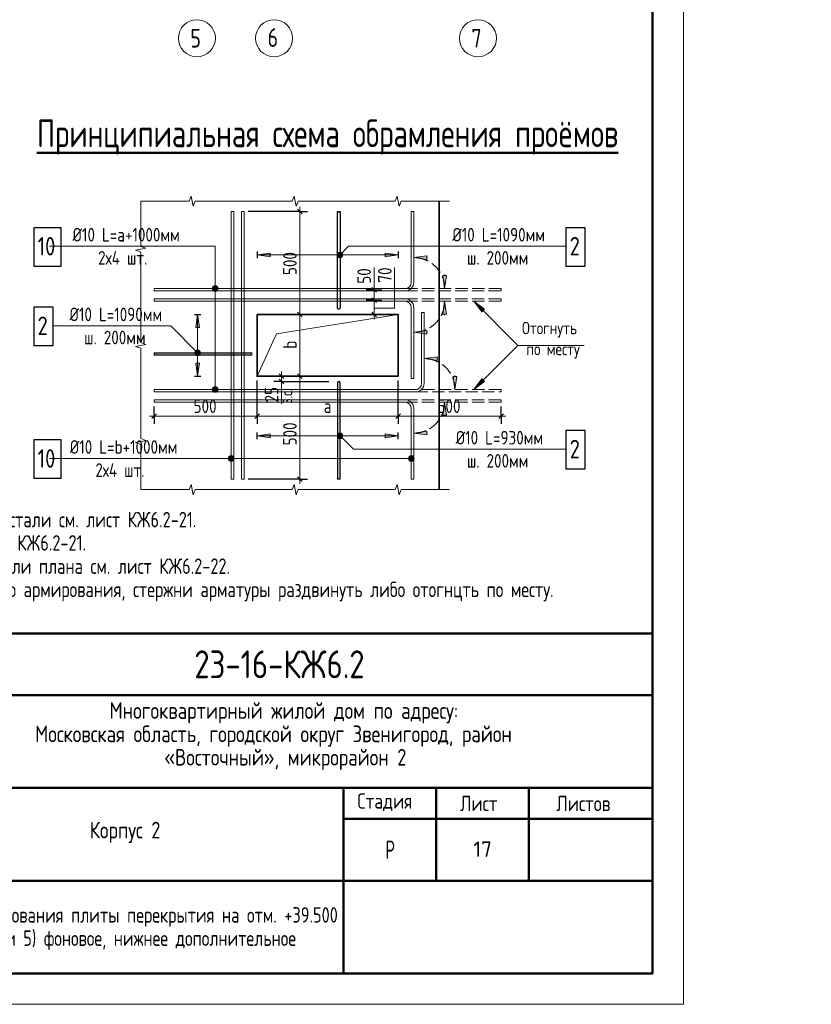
# Model space of a CAD drawing. Header units: millimetres. Extents: x 0 to 31770, y 0 to 42000.
# Tile 4 of 13: x 18956 to 31770, y 0 to 15930. Entities that reach past the tile are written whole.
import ezdxf

# ---------------------------------------------------------------- set-up
doc = ezdxf.new("R2010")
doc.units = ezdxf.units.MM
doc.linetypes.add('______2', pattern=[270, 200, -70])
doc.linetypes.add('______5', pattern=[1100, 800, -100, 100, -100])
for name, color, linetype, lineweight in [('Standard', 7, 'Continuous', 25), ('Арм.стержн.ниж.зоны 2й ряд', 7, '______2', 25), ('ЖБ Перекрытие средний уровень', 7, 'Continuous', 50), ('Оси', 40, '______5', 18), ('Размерная линия_ общее', 7, 'Continuous', 13), ('Текст_ общее', 7, 'Continuous', 25)]:
    doc.layers.add(name, color=color, linetype=linetype, lineweight=lineweight)
doc.layers.add('Фоновоя арматура Х1', color=7, linetype='Continuous', lineweight=18, true_color=0x656565)
doc.styles.add('GOST 2.304-81', font='txt')
doc.styles.add('ISOCPEUR', font='txt')

msp = doc.modelspace()

# ---------------------------------------------------------------- hatches: boundary and pattern name
at = {"layer": 'Standard', "linetype": 'Continuous', "lineweight": 13, "transparency": 33554687}
for points in [[(23010, 12154), (22800, 12124), (23010, 12094)], [(24173, 12092), (24109, 12156), (24097, 12136)], [(24173, 12092), (24097, 12136), (24152, 12081)], [(24152, 12081), (24097, 12136), (24097, 12113)], [(24152, 12081), (24097, 12113), (24129, 12081)], [(24129, 12081), (24097, 12113), (24109, 12092)], [(24184, 12113), (24129, 12168), (24109, 12156)], [(24184, 12113), (24109, 12156), (24173, 12092)], [(24184, 12136), (24152, 12168), (24129, 12168)], [(24184, 12136), (24129, 12168), (24184, 12113)], [(24152, 12168), (24184, 12136), (24173, 12156)], [(25545, 12111), (25335, 12081), (25545, 12051)], [(25865, 11164), (25835, 11374), (25805, 11164)], [(26478, 11247), (26308, 11374), (26435, 11204)], [(21793, 10552), (21825, 10584), (21805, 10573)], [(21825, 10584), (21793, 10552), (21793, 10529)], [(21825, 10584), (21793, 10529), (21848, 10584)], [(21848, 10584), (21793, 10529), (21805, 10509)], [(21848, 10584), (21805, 10509), (21868, 10573)], [(21868, 10573), (21805, 10509), (21825, 10498)], [(21868, 10573), (21825, 10498), (21880, 10552)], [(21880, 10552), (21825, 10498), (21848, 10498)], [(21880, 10552), (21848, 10498), (21880, 10529)], [(21880, 10529), (21848, 10498), (21868, 10509)], [(21806, 10371), (21836, 10161), (21866, 10371)], [(25712, 10477), (25502, 10447), (25712, 10417)], [(26435, 10117), (26308, 9947), (26478, 10075)], [(25865, 9531), (25835, 9741), (25805, 9531)], [(24109, 9166), (24152, 9241), (24097, 9186)], [(24097, 9186), (24152, 9241), (24129, 9241)], [(24097, 9186), (24129, 9241), (24097, 9209)], [(24097, 9209), (24129, 9241), (24109, 9229)], [(24109, 9166), (24173, 9229), (24152, 9241)], [(23010, 9227), (22800, 9197), (23010, 9167)], [(24129, 9154), (24173, 9229), (24109, 9166)], [(24129, 9154), (24184, 9209), (24173, 9229)], [(24152, 9154), (24184, 9209), (24129, 9154)], [(24152, 9154), (24184, 9186), (24184, 9209)], [(24184, 9186), (24152, 9154), (24173, 9166)]]:
    msp.add_hatch(color=7, dxfattribs=at).paths.add_polyline_path(points)
for points in [[(24872, 12154), (25082, 12124), (24872, 12094)], [(25865, 11791), (25835, 11581), (25805, 11791)], [(21806, 10951), (21836, 11161), (21866, 10951)], [(25545, 10844), (25335, 10874), (25545, 10904)], [(26032, 10157), (26002, 9947), (25972, 10157)], [(25545, 9211), (25335, 9241), (25545, 9271)], [(24872, 9227), (25082, 9197), (24872, 9167)]]:
    msp.add_hatch(color=7, dxfattribs=at).paths.add_polyline_path(points, flags=16)
at = {"layer": 'Текст_ общее', "linetype": 'Continuous', "lineweight": 13, "transparency": 33554687}
for points in [[(22076, 11581), (22166, 11581), (22160, 11603)], [(22076, 11581), (22160, 11603), (22082, 11603)], [(22082, 11558), (22166, 11581), (22076, 11581)], [(22082, 11603), (22160, 11603), (22143, 11620)], [(22082, 11603), (22143, 11620), (22098, 11620)], [(22082, 11558), (22160, 11558), (22166, 11581)], [(22098, 11542), (22160, 11558), (22082, 11558)], [(22098, 11620), (22143, 11620), (22121, 11626)], [(22098, 11542), (22143, 11542), (22160, 11558)], [(22143, 11542), (22098, 11542), (22121, 11536)], [(22076, 9947), (22166, 9947), (22160, 9970)], [(22076, 9947), (22160, 9970), (22082, 9970)], [(22082, 9925), (22166, 9947), (22076, 9947)], [(22082, 9970), (22160, 9970), (22143, 9986)], [(22082, 9970), (22143, 9986), (22098, 9986)], [(22082, 9925), (22160, 9925), (22166, 9947)], [(22098, 9909), (22160, 9925), (22082, 9925)], [(22098, 9986), (22143, 9986), (22121, 9992)], [(22098, 9909), (22143, 9909), (22160, 9925)], [(22143, 9909), (22098, 9909), (22121, 9902)], [(22341, 8809), (22341, 8854), (22335, 8831)], [(22357, 8793), (22357, 8870), (22341, 8854)], [(22357, 8793), (22341, 8854), (22341, 8809)], [(22380, 8786), (22380, 8876), (22357, 8870)], [(22380, 8786), (22357, 8870), (22357, 8793)], [(22402, 8793), (22402, 8870), (22380, 8876)], [(22402, 8793), (22380, 8876), (22380, 8786)], [(22419, 8809), (22419, 8854), (22402, 8870)], [(22419, 8809), (22402, 8870), (22402, 8793)], [(22419, 8854), (22419, 8809), (22425, 8831)], [(25256, 8809), (25256, 8854), (25250, 8831)], [(25272, 8793), (25272, 8870), (25256, 8854)], [(25272, 8793), (25256, 8854), (25256, 8809)], [(25295, 8786), (25295, 8876), (25272, 8870)], [(25295, 8786), (25272, 8870), (25272, 8793)], [(25317, 8793), (25317, 8870), (25295, 8876)], [(25317, 8793), (25295, 8876), (25295, 8786)], [(25334, 8809), (25334, 8854), (25317, 8870)], [(25334, 8809), (25317, 8870), (25317, 8793)], [(25334, 8854), (25334, 8809), (25340, 8831)]]:
    msp.add_hatch(color=7, dxfattribs=at).paths.add_polyline_path(points)

# ---------------------------------------------------------------- linework, layer by layer
at = {"layer": 'Standard', "color": 7, "linetype": 'Continuous', "lineweight": 13, "transparency": 33554687}
for p, q in [((21732, 13077), (21698, 12994)), ((21765, 12911), (21732, 13077)), ((23398, 13077), (23365, 12994)), ((23432, 12911), (23398, 13077)), ((25065, 13077), (25032, 12994)), ((25098, 12911), (25065, 13077)), ((20915, 12994), (20915, 12994)), ((21698, 12994), (20915, 12994)), ((20915, 12994), (20915, 12263)), ((21798, 12994), (21765, 12911)), ((22582, 12994), (21798, 12994)), ((23365, 12994), (22582, 12994)), ((23465, 12994), (23432, 12911)), ((24248, 12994), (23465, 12994)), ((25032, 12994), (24248, 12994)), ((25132, 12994), (25098, 12911)), ((25915, 12994), (25132, 12994)), ((20998, 12232), (20832, 12201)), ((20832, 12201), (20915, 12170)), ((20915, 12263), (20998, 12232)), ((20915, 12170), (20915, 11439)), ((24109, 12156), (24109, 12156)), ((24173, 12156), (24173, 12156)), ((24109, 12092), (24109, 12092)), ((24173, 12092), (24173, 12092)), ((24692, 11561), (24692, 11921)), ((20915, 11439), (20915, 10707)), ((26308, 11374), (26308, 11374)), ((26308, 11374), (26308, 11374)), ((26308, 11374), (26308, 11374)), ((26308, 11374), (26435, 11204)), ((26478, 11247), (26308, 11374)), ((26435, 11204), (26478, 11247)), ((26457, 11226), (26467, 11215)), ((20998, 10676), (20832, 10645)), ((20915, 10707), (20998, 10676)), ((20832, 10645), (20915, 10614)), ((20915, 10614), (20915, 9883)), ((21805, 10573), (21805, 10573)), ((21868, 10573), (21868, 10573)), ((21805, 10509), (21805, 10509)), ((21868, 10509), (21868, 10509)), ((23194, 10067), (23194, 9714)), ((26435, 10117), (26308, 9947)), ((26308, 9947), (26478, 10075)), ((26478, 10075), (26435, 10117)), ((26457, 10096), (26467, 10107)), ((20915, 9883), (20915, 9152)), ((26308, 9947), (26308, 9947)), ((26308, 9947), (26308, 9947)), ((26308, 9947), (26308, 9947)), ((20998, 9121), (20832, 9090)), ((20832, 9090), (20915, 9059)), ((20915, 9152), (20998, 9121)), ((24109, 9229), (24109, 9229)), ((24109, 9166), (24109, 9166)), ((24173, 9229), (24173, 9229)), ((24173, 9166), (24173, 9166)), ((20915, 9059), (20915, 8327)), ((20915, 8327), (20915, 8327)), ((20915, 8327), (21698, 8327)), ((20915, 8327), (20915, 8327)), ((21698, 8327), (21732, 8411)), ((21732, 8411), (21765, 8244)), ((21765, 8244), (21798, 8327)), ((21798, 8327), (22582, 8327)), ((22582, 8327), (23365, 8327)), ((23365, 8327), (23398, 8411)), ((23398, 8411), (23432, 8244)), ((23432, 8244), (23465, 8327)), ((23465, 8327), (24248, 8327)), ((24248, 8327), (25032, 8327)), ((25032, 8327), (25065, 8411)), ((25065, 8411), (25098, 8244)), ((25098, 8244), (25132, 8327)), ((25132, 8327), (25915, 8327)), ((25915, 8327), (25915, 8327))]:
    msp.add_line(p, q, dxfattribs=at)
at = {"layer": 'Standard', "color": 251, "linetype": 'Continuous', "lineweight": 13, "true_color": 0x494949, "transparency": 33554687}
for p, q in [((23010, 12154), (22800, 12124)), ((25082, 12124), (22800, 12124)), ((22800, 12124), (22800, 12124)), ((22800, 12124), (22800, 12124)), ((22800, 12124), (22800, 12124)), ((22800, 12124), (23010, 12094)), ((23010, 12094), (23010, 12154)), ((23010, 12124), (23025, 12124)), ((24872, 12124), (24857, 12124)), ((24872, 12094), (24872, 12154)), ((24872, 12154), (25082, 12124)), ((25082, 12124), (24872, 12094)), ((25082, 12124), (25082, 12124)), ((25082, 12124), (25082, 12124)), ((25082, 12124), (25082, 12124)), ((25545, 12111), (25335, 12081)), ((25545, 12051), (25545, 12111)), ((25335, 12081), (25335, 12081)), ((25335, 12081), (25335, 12081)), ((25335, 12081), (25335, 12081)), ((25335, 12081), (25545, 12051)), ((25545, 12081), (25560, 12081)), ((25835, 11581), (25805, 11791)), ((25805, 11791), (25865, 11791)), ((25835, 11791), (25835, 11806)), ((25865, 11791), (25835, 11581)), ((25835, 11581), (25835, 11581)), ((25835, 11581), (25835, 11581)), ((25835, 11581), (25835, 11581)), ((25835, 11374), (25805, 11164)), ((25835, 11374), (25835, 11374)), ((25835, 11374), (25835, 11374)), ((25835, 11374), (25835, 11374)), ((25865, 11164), (25835, 11374)), ((21806, 10951), (21836, 11161)), ((21836, 11161), (21836, 10161)), ((21836, 11161), (21836, 11161)), ((21836, 11161), (21836, 11161)), ((21836, 11161), (21836, 11161)), ((21836, 11161), (21866, 10951)), ((25805, 11164), (25865, 11164)), ((25835, 11164), (25835, 11149)), ((21866, 10951), (21806, 10951)), ((21836, 10951), (21836, 10936)), ((25335, 10874), (25545, 10904)), ((25335, 10874), (25335, 10874)), ((25335, 10874), (25335, 10874)), ((25335, 10874), (25335, 10874)), ((25545, 10844), (25335, 10874)), ((25545, 10904), (25545, 10844)), ((25545, 10874), (25560, 10874)), ((21866, 10371), (21806, 10371)), ((21806, 10371), (21836, 10161)), ((21836, 10371), (21836, 10386)), ((21836, 10161), (21866, 10371)), ((25712, 10477), (25502, 10447)), ((25502, 10447), (25502, 10447)), ((25502, 10447), (25502, 10447)), ((25502, 10447), (25502, 10447)), ((25502, 10447), (25712, 10417)), ((25712, 10417), (25712, 10477)), ((25712, 10447), (25727, 10447)), ((21836, 10161), (21836, 10161)), ((21836, 10161), (21836, 10161)), ((21836, 10161), (21836, 10161)), ((26002, 9947), (25972, 10157)), ((25972, 10157), (26032, 10157)), ((26002, 10157), (26002, 10172)), ((26032, 10157), (26002, 9947)), ((26002, 9947), (26002, 9947)), ((26002, 9947), (26002, 9947)), ((26002, 9947), (26002, 9947)), ((25835, 9741), (25805, 9531)), ((25835, 9741), (25835, 9741)), ((25835, 9741), (25835, 9741)), ((25835, 9741), (25835, 9741)), ((25865, 9531), (25835, 9741)), ((25805, 9531), (25865, 9531)), ((25835, 9531), (25835, 9516)), ((25335, 9241), (25545, 9271)), ((25335, 9241), (25335, 9241)), ((25335, 9241), (25335, 9241)), ((25335, 9241), (25335, 9241)), ((25545, 9211), (25335, 9241)), ((25545, 9271), (25545, 9211)), ((25545, 9241), (25560, 9241)), ((23010, 9227), (22800, 9197)), ((25082, 9197), (22800, 9197)), ((22800, 9197), (22800, 9197)), ((22800, 9197), (22800, 9197)), ((22800, 9197), (22800, 9197)), ((22800, 9197), (23010, 9167)), ((23010, 9167), (23010, 9227)), ((23010, 9197), (23025, 9197)), ((24872, 9197), (24857, 9197)), ((24872, 9167), (24872, 9227)), ((24872, 9227), (25082, 9197)), ((25082, 9197), (24872, 9167)), ((25082, 9197), (25082, 9197)), ((25082, 9197), (25082, 9197)), ((25082, 9197), (25082, 9197))]:
    msp.add_line(p, q, dxfattribs=at)
at = {"layer": 'Standard', "color": 7, "linetype": '______2', "lineweight": 13, "transparency": 33554687}
for p, q in [((26748, 11581), (25195, 11581)), ((25195, 11541), (26748, 11541)), ((26748, 11541), (26748, 11581)), ((25195, 11414), (26748, 11414)), ((26748, 11374), (25195, 11374)), ((26748, 11414), (26748, 11374)), ((26748, 9947), (25362, 9947)), ((25362, 9907), (26748, 9907)), ((26748, 9907), (26748, 9947)), ((25195, 9781), (26748, 9781)), ((26748, 9741), (25195, 9741)), ((26748, 9781), (26748, 9741))]:
    msp.add_line(p, q, dxfattribs=at)
at = {"layer": 'Standard', "color": 7, "linetype": 'Continuous', "lineweight": 50, "transparency": 33554687}
for p, q in [((10700, 6000), (29200, 6000)), ((17200, 5000), (29200, 5000)), ((17200, 3500), (29200, 3500)), ((24200, 2000), (24200, 3500)), ((25700, 2000), (25700, 3500)), ((27200, 2000), (27200, 3500)), ((24200, 3000), (29200, 3000)), ((17200, 2000), (29200, 2000)), ((24200, 500), (24200, 2000)), ((24200, 500), (24200, 2000))]:
    msp.add_line(p, q, dxfattribs=at)
at = {"layer": 'Standard', "color": 7, "linetype": 'Continuous', "lineweight": 25, "transparency": 33554687}
for p, q in [((29200, 500), (29200, 6000)), ((10700, 500), (29200, 500)), ((10700, 500), (29200, 500)), ((10700, 500), (29200, 500))]:
    msp.add_line(p, q, dxfattribs=at)
at = {"layer": 'Standard', "color": 7, "linetype": 'Continuous', "lineweight": 13, "transparency": 33554687}
msp.add_lwpolyline([(0, 0), (29700, 0), (29700, 42000), (0, 42000), (0, 0)], close=True, dxfattribs=at)
at = {"layer": 'Standard', "color": 7, "linetype": 'Continuous', "lineweight": 50, "transparency": 33554687}
msp.add_lwpolyline([(2000, 41500), (29200, 41500), (29200, 500), (2000, 500), (2000, 41500)], close=True, dxfattribs=at)
at = {"layer": 'Standard', "color": 7, "linetype": 'Continuous', "lineweight": 13, "transparency": 33554687}
for points in [[(22420, 12827), (22420, 8494), (22380, 8494), (22380, 12827), (22420, 12827)], [(22587, 12827), (22587, 8494), (22547, 8494), (22547, 12827), (22587, 12827)], [(24141, 12821), (24101, 12821), (24101, 12827), (24141, 12827), (24141, 12821)], [(25295, 11681), (25295, 12827), (25335, 12827), (25335, 11681)], [(27785, 12265), (24281, 12265), (24141, 12124)], [(25025, 11921), (25025, 11261), (24692, 11261)], [(25195, 11581), (21133, 11581), (21133, 11541), (25195, 11541)], [(25195, 11374), (21133, 11374), (21133, 11414), (25195, 11414)], [(28095, 10661), (27021, 10661), (26308, 11374)], [(22800, 10161), (23113, 10847), (25082, 11161)], [(25295, 11274), (25295, 10127), (25335, 10127), (25335, 11274)], [(25462, 10047), (25462, 11194), (25502, 11194), (25502, 10047)], [(19510, 10977), (21401, 10977), (21836, 10541)], [(21140, 10541), (21140, 10501), (21133, 10501), (21133, 10541), (21140, 10541)], [(28095, 10661), (27021, 10661), (26308, 9947)], [(25362, 9947), (21133, 9947), (21133, 9907), (25362, 9907)], [(25195, 9741), (21133, 9741), (21133, 9781), (25195, 9781)], [(25295, 9641), (25295, 8494), (25335, 8494), (25335, 9641)], [(27785, 8982), (24357, 8982), (24141, 9197)], [(24141, 8501), (24101, 8501), (24101, 8494), (24141, 8494), (24141, 8501)]]:
    msp.add_lwpolyline(points, dxfattribs=at)
at = {"layer": 'Standard', "color": 7, "linetype": 'Continuous', "lineweight": 25, "transparency": 33554687}
for points in [[(24101, 11264), (24101, 12821), (24141, 12821), (24141, 11264)], [(22697, 10501), (21140, 10501), (21140, 10541), (22697, 10541)], [(24101, 10057), (24101, 8501), (24141, 8501), (24141, 10057)]]:
    msp.add_lwpolyline(points, dxfattribs=at)
at = {"layer": 'Standard', "color": 7, "linetype": 'Continuous', "lineweight": 13, "transparency": 33554687}
for centre in [(24141, 12124), (21836, 10541), (24141, 9197)]:
    msp.add_circle(centre, 45, dxfattribs=at)
at = {"layer": 'Standard', "color": 251, "linetype": '______2', "lineweight": 13, "true_color": 0x494949, "transparency": 33554687}
for centre, start, end in [((25335, 11581), 0, 90), ((25335, 11374), 270, 0), ((25502, 9947), 0, 90), ((25335, 9741), 270, 0)]:
    msp.add_arc(centre, 500, start, end, dxfattribs=at)
at = {"layer": 'Standard', "color": 7, "linetype": 'Continuous', "lineweight": 13, "transparency": 33554687}
for centre, radius, start, end in [((25195, 11681), 100, 270, 0), ((25195, 11681), 140, 270, 0), ((25195, 11274), 140, 0, 90), ((25195, 11274), 100, 0, 90), ((25362, 10047), 100, 270, 0), ((25362, 10047), 140, 270, 0), ((25195, 9641), 140, 0, 90), ((25195, 9641), 100, 0, 90)]:
    msp.add_arc(centre, radius, start, end, dxfattribs=at)
at = {"layer": 'Standard', "color": 7, "linetype": 'Continuous', "lineweight": 25, "transparency": 33554687}
for centre, start, end in [((24121, 11264), 180, 0), ((22697, 10521), 270, 90), ((24121, 10057), 0, 180)]:
    msp.add_arc(centre, 20, start, end, dxfattribs=at)
at = {"layer": 'Арм.стержн.ниж.зоны 2й ряд', "color": 251, "linetype": 'Continuous', "lineweight": 25, "true_color": 0x494949, "transparency": 33554687}
for p, q in [((22800, 12178), (22800, 12071)), ((25082, 12178), (25082, 12071)), ((21783, 11161), (21890, 11161)), ((21783, 10161), (21890, 10161)), ((22800, 9144), (22800, 9251)), ((25082, 9144), (25082, 9251))]:
    msp.add_line(p, q, dxfattribs=at)
at = {"layer": 'ЖБ Перекрытие средний уровень', "color": 7, "linetype": 'Continuous', "lineweight": 35, "transparency": 33554687}
msp.add_line((25748, 8327), (25748, 12994), dxfattribs=at)
msp.add_lwpolyline([(22800, 11161), (25082, 11161), (25082, 10161), (22800, 10161), (22800, 11161)], dxfattribs=at)
at = {"layer": 'Оси', "color": 7, "linetype": 'Continuous', "lineweight": 13, "transparency": 33554687}
for centre in [(21824, 15630), (23074, 15630), (26374, 15630)]:
    msp.add_circle(centre, 300, dxfattribs=at)
at = {"layer": 'Размерная линия_ общее', "color": 253, "linetype": 'Continuous', "lineweight": -3, "true_color": 0xa0a0a0, "transparency": 33554687}
for p, q in [((23490, 12827), (22653, 12827)), ((23490, 12827), (23365, 12827)), ((23490, 12827), (23615, 12827)), ((24692, 11561), (24567, 11561)), ((24692, 11561), (24817, 11561)), ((24692, 11561), (24692, 11561)), ((24692, 11394), (24567, 11394)), ((24692, 11394), (24817, 11394)), ((24692, 11394), (24698, 11394)), ((23490, 11161), (23365, 11161)), ((23490, 11161), (23615, 11161)), ((24692, 11161), (24567, 11161)), ((24692, 11161), (24817, 11161)), ((24692, 11161), (24698, 11161)), ((22800, 9517), (22800, 10094)), ((22800, 9517), (22800, 10094)), ((23490, 10161), (22867, 10161)), ((23194, 10161), (23069, 10161)), ((23194, 10077), (23069, 10077)), ((23194, 10161), (23127, 10161)), ((23194, 10161), (23319, 10161)), ((23194, 10077), (23319, 10077)), ((23490, 10161), (23365, 10161)), ((23490, 10161), (23365, 10161)), ((23490, 10161), (23615, 10161)), ((23490, 10161), (23490, 10161)), ((23490, 10161), (23615, 10161)), ((25082, 9517), (25082, 10094)), ((25082, 9517), (25082, 10094)), ((21133, 9517), (21133, 9674)), ((21133, 9517), (21133, 9642)), ((22800, 9517), (22800, 9642)), ((22800, 9517), (22800, 9642)), ((25082, 9517), (25082, 9642)), ((25082, 9517), (25082, 9642)), ((26748, 9517), (26748, 9674)), ((26748, 9517), (26748, 9642)), ((21133, 9517), (21133, 9392)), ((22800, 9517), (22800, 9392)), ((22800, 9517), (22800, 9392)), ((25082, 9517), (25082, 9392)), ((25082, 9517), (25082, 9392)), ((26748, 9517), (26748, 9392)), ((23490, 8494), (22653, 8494)), ((23490, 8494), (23365, 8494)), ((23490, 8494), (23615, 8494))]:
    msp.add_line(p, q, dxfattribs=at)
at = {"layer": 'Размерная линия_ общее', "color": 7, "linetype": 'Continuous', "lineweight": 25, "transparency": 33554687}
for p, q in [((23527, 12790), (23452, 12865)), ((24730, 11523), (24655, 11598)), ((24730, 11357), (24655, 11432)), ((23527, 11123), (23452, 11198)), ((24730, 11123), (24655, 11198)), ((23156, 10198), (23231, 10123)), ((23527, 10123), (23452, 10198)), ((23452, 10198), (23527, 10123)), ((23156, 10115), (23231, 10040)), ((21171, 9555), (21096, 9480)), ((22837, 9555), (22762, 9480)), ((22762, 9480), (22837, 9555)), ((25044, 9480), (25119, 9555)), ((25044, 9480), (25119, 9555)), ((26711, 9480), (26786, 9555)), ((23452, 8532), (23527, 8457))]:
    msp.add_line(p, q, dxfattribs=at)
at = {"layer": 'Размерная линия_ общее', "color": 7, "linetype": 'Continuous', "lineweight": 13, "transparency": 33554687}
for p, q in [((23490, 12827), (23490, 12902)), ((23490, 11161), (23490, 12827)), ((24692, 11561), (24692, 11636)), ((24692, 11161), (24692, 11394)), ((24692, 11161), (24692, 11086)), ((23194, 10161), (23194, 10236)), ((23490, 10161), (23490, 10236)), ((23194, 10161), (23194, 10077)), ((23194, 10077), (23194, 10002)), ((23490, 10161), (23490, 10086)), ((21133, 9517), (21058, 9517)), ((22800, 9517), (21133, 9517)), ((22800, 9517), (22725, 9517)), ((22800, 9517), (22875, 9517)), ((22800, 9517), (25082, 9517)), ((25082, 9517), (25007, 9517)), ((25082, 9517), (26748, 9517)), ((25082, 9517), (25157, 9517)), ((26748, 9517), (26823, 9517)), ((23490, 8494), (23490, 8419))]:
    msp.add_line(p, q, dxfattribs=at)
for points in [[(24692, 11394), (24692, 11550), (24692, 11550), (24692, 11561)], [(23490, 10161), (23490, 10693), (23490, 10693), (23490, 11161)], [(23490, 10161), (23490, 9138), (23490, 9138), (23490, 8494)]]:
    msp.add_lwpolyline(points, dxfattribs=at)
at = {"layer": 'Размерная линия_ общее', "color": 253, "linetype": 'Continuous', "lineweight": -3, "true_color": 0xa0a0a0, "transparency": 33554687}
for points in [[(23490, 11161), (23473, 11161), (23473, 11161), (22867, 11161)], [(23194, 10077), (23252, 10077), (23252, 10077), (23961, 10077)]]:
    msp.add_lwpolyline(points, dxfattribs=at)
at = {"layer": 'Текст_ общее', "color": 7, "linetype": 'Continuous', "lineweight": 13, "transparency": 33554687}
for p, q in [((22076, 11581), (22076, 11581)), ((22121, 11626), (22121, 11626)), ((22121, 11536), (22121, 11536)), ((22166, 11581), (22166, 11581)), ((22076, 9947), (22076, 9947)), ((22121, 9992), (22121, 9992)), ((22121, 9902), (22121, 9902)), ((22166, 9947), (22166, 9947)), ((22335, 8831), (22335, 8831)), ((22380, 8876), (22380, 8876)), ((22380, 8786), (22380, 8786)), ((22425, 8831), (22425, 8831)), ((25250, 8831), (25250, 8831)), ((25295, 8876), (25295, 8876)), ((25295, 8786), (25295, 8786)), ((25340, 8831), (25340, 8831))]:
    msp.add_line(p, q, dxfattribs=at)
for points in [[(22121, 11581), (22121, 12265), (19440, 12265)], [(22121, 9947), (22121, 12265), (19440, 12265)], [(22380, 8831), (22121, 8831), (19440, 8831)], [(25295, 8831), (22121, 8831), (19440, 8831)]]:
    msp.add_lwpolyline(points, dxfattribs=at)
for centre in [(22121, 11581), (22121, 9947), (22380, 8831), (25295, 8831)]:
    msp.add_circle(centre, 45, dxfattribs=at)
at = {"layer": 'Фоновоя арматура Х1', "color": 7, "linetype": 'Continuous', "lineweight": 25, "transparency": 33554687}
for points in [[(19186, 11945), (19626, 11945), (19626, 12565), (19186, 12565), (19186, 11945)], [(27799, 11945), (28109, 11945), (28109, 12565), (27799, 12565), (27799, 11945)], [(19186, 10657), (19496, 10657), (19496, 11277), (19186, 11277), (19186, 10657)], [(27799, 8662), (28109, 8662), (28109, 9282), (27799, 9282), (27799, 8662)], [(19186, 8511), (19626, 8511), (19626, 9131), (19186, 9131), (19186, 8511)]]:
    msp.add_lwpolyline(points, dxfattribs=at)

# ---------------------------------------------------------------- texts
at = {"layer": 'Standard', "color": 7, "linetype": 'Continuous', "lineweight": 25, "transparency": 33554687, "attachment_point": 7, "style": 'GOST 2.304-81'}
for s, insert, char_height, width in [('Ø10\\~L=а+1000мм', (19811, 12341), 220, 1831.8), ('Ø10\\~L=1090мм', (25959, 12341), 220, 1597.38), ('2х4\\~шт.', (20226, 11967), 220, 1000.99), ('ш.\\~200мм', (26195, 11967), 220, 1125.9), ('Ø10\\~L=1090мм', (19762, 11052), 220, 1597.38), ('ш.\\~200мм', (19999, 10678), 220, 1125.89), ('Ø10\\~L=930мм', (26014, 9057), 220, 1488.03), ('Ø10\\~L=b+1000мм', (19767, 8907), 220, 1831.81), ('ш.\\~200мм', (26195, 8683), 220, 1125.9), ('2х4\\~шт.', (20181, 8533), 220, 1000.99), ('Многоквартирный\\~жилой\\~дом\\~по\\~адресу:\\~', (20410, 4545), 270, 5717.08), ('Московская\\~область,\\~городской\\~округ\\~Звенигород,\\~район\\~', (19204, 4167), 270, 8136.21), ('«Восточный»,\\~микрорайон\\~2', (21297, 3789), 270, 3952.83), ('Стадия', (24421, 3125), 250, 1031.1), ('Лист', (26084, 3125), 250, 782.23), ('Листов', (27643, 3125), 250, 1066.5), ('Корпус\\~2', (20088, 2610), 270, 1362.88), ('\\W0.77;Р', (24877, 2350), 300, 262.93)]:
    msp.add_mtext(s, dxfattribs=dict(at, insert=insert, char_height=char_height, width=width))
at = {"layer": 'Standard', "color": 7, "linetype": 'Continuous', "lineweight": 18, "transparency": 33554687, "char_height": 200, "attachment_point": 7, "style": 'GOST 2.304-81'}
for s, insert, width in [('Отогнуть', (27088, 10787), 1109.09), ('по\\~месту', (27158, 10447), 1038.01)]:
    msp.add_mtext(s, dxfattribs=dict(at, insert=insert, width=width))
at = {"layer": 'Standard', "color": 7, "linetype": 'Continuous', "lineweight": 13, "transparency": 33554687, "insert": (11700, 7967), "char_height": 250, "width": 19587.5, "attachment_point": 1, "line_spacing_factor": 0.903614}
msp.add_mtext('\\A1;{\\fGOST 2.304-81|i0|b0;\\H250.000000;\\W0.952381;\\C7;1. Общие указания см. листы КЖ6.2-1. Ведомость расхода стали см. лист КЖ6.2-21.}\\P{\\fGOST 2.304-81|i0|b0;\\H250.000000;\\W0.952381;\\C7;2. Спецификацию элементов, ведомость деталей см. лист КЖ6.2-21.}\\P{\\fGOST 2.304-81|i0|b0;\\H250.000000;\\W0.952381;\\C7;3. Сечения по плите перекрытия см. лист КЖ6.2-23. Детали плана см. лист КЖ6.2-22.}\\P{\\fGOST 2.304-81|i0|b0;\\H250.000000;\\W0.952381;\\C7;4. В местах попадания отверстий в зону дополнительного армирования, стержни арматуры раздвинуть либо отогнцть по месту.}\\P', dxfattribs=at)
at = {"layer": 'Standard', "color": 7, "linetype": 'Continuous', "lineweight": 50, "transparency": 33554687, "insert": (21783, 5275), "char_height": 450, "width": 3070.53, "attachment_point": 7, "style": 'GOST 2.304-81'}
msp.add_mtext('23-16-КЖ6.2', dxfattribs=at)
at = {"layer": 'Standard', "color": 7, "linetype": 'Continuous', "lineweight": 13, "transparency": 33554687, "insert": (26450, 2510), "char_height": 250, "width": 393.75, "attachment_point": 5, "style": 'ISOCPEUR'}
msp.add_mtext('\\A1;{\\fISOCPEUR|i0|b0;\\H250.000000;\\W1.000000;\\C7;17}\\P', dxfattribs=at)
at = {"layer": 'Standard', "color": 7, "linetype": 'Continuous', "lineweight": 25, "transparency": 33554687, "insert": (20700, 1571), "char_height": 250, "width": 8254.17, "attachment_point": 2, "line_spacing_factor": 0.903614}
msp.add_mtext('\\A1;{\\fGOST 2.304-81|i0|b0;\\H250.000000;\\W0.952381;\\C7;Схема армирования плиты перекрытия на отм. +39.500}\\P{\\fGOST 2.304-81|i0|b0;\\H250.000000;\\W0.952381;\\C7;(секции 5) фоновое, нижнее дополнительное}\\P', dxfattribs=at)
at = {"layer": 'Оси', "color": 7, "linetype": 'Continuous', "lineweight": 25, "transparency": 33554687, "char_height": 300, "width": 326.41, "attachment_point": 7, "style": 'ISOCPEUR'}
for s, insert in [('\\W0.78;5', (21719, 15480)), ('\\W0.78;6', (22969, 15490)), ('\\W0.78;7', (26269, 15480))]:
    msp.add_mtext(s, dxfattribs=dict(at, insert=insert))
at = {"layer": 'Размерная линия_ общее', "color": 7, "linetype": 'Continuous', "lineweight": 25, "transparency": 33554687, "char_height": 220, "attachment_point": 7, "rotation": 90, "style": 'GOST 2.304-81'}
for s, insert, width in [('500', (23440, 11799), 516.4), ('50', (24642, 11658), 375.73), ('70', (24977, 11676), 391.31), ('b', (23440, 10606), 235.09), ('25', (23144, 9737), 375.74), ('500', (23440, 9042), 516.39)]:
    msp.add_mtext(s, dxfattribs=dict(at, insert=insert, width=width))
at = {"layer": 'Размерная линия_ общее', "color": 7, "linetype": 'Continuous', "lineweight": 18, "transparency": 33554687, "insert": (23368, 9715), "char_height": 180, "width": 364.96, "attachment_point": 7, "rotation": 90, "style": 'GOST 2.304-81'}
msp.add_mtext('з.с.', dxfattribs=at)
at = {"layer": 'Размерная линия_ общее', "color": 7, "linetype": 'Continuous', "lineweight": 25, "transparency": 33554687, "char_height": 220, "attachment_point": 7, "style": 'GOST 2.304-81'}
for s, insert, width in [('500', (21771, 9567), 516.38), ('а', (23878, 9568), 235.09), ('500', (25719, 9567), 516.39)]:
    msp.add_mtext(s, dxfattribs=dict(at, insert=insert, width=width))
at = {"layer": 'Текст_ общее', "color": 7, "linetype": 'Continuous', "lineweight": 50, "transparency": 33554687, "insert": (19236, 13745), "char_height": 450, "width": 9245.7, "attachment_point": 7, "style": 'GOST 2.304-81'}
msp.add_mtext('\\W0.91;{\\LПринципиальная\\~схема\\~обрамления\\~проёмов}', dxfattribs=at)
at = {"layer": 'Фоновоя арматура Х1', "color": 7, "linetype": 'Continuous', "lineweight": 25, "transparency": 33554687, "char_height": 300, "attachment_point": 7, "style": 'GOST 2.304-81'}
for s, insert, width in [('10', (19246, 12115), 469.67), ('2', (27859, 12115), 341.8), ('2', (19246, 10827), 341.8), ('10', (19246, 8681), 469.67), ('2', (27859, 8832), 341.8)]:
    msp.add_mtext(s, dxfattribs=dict(at, insert=insert, width=width))

doc.saveas('drawing.dxf')
